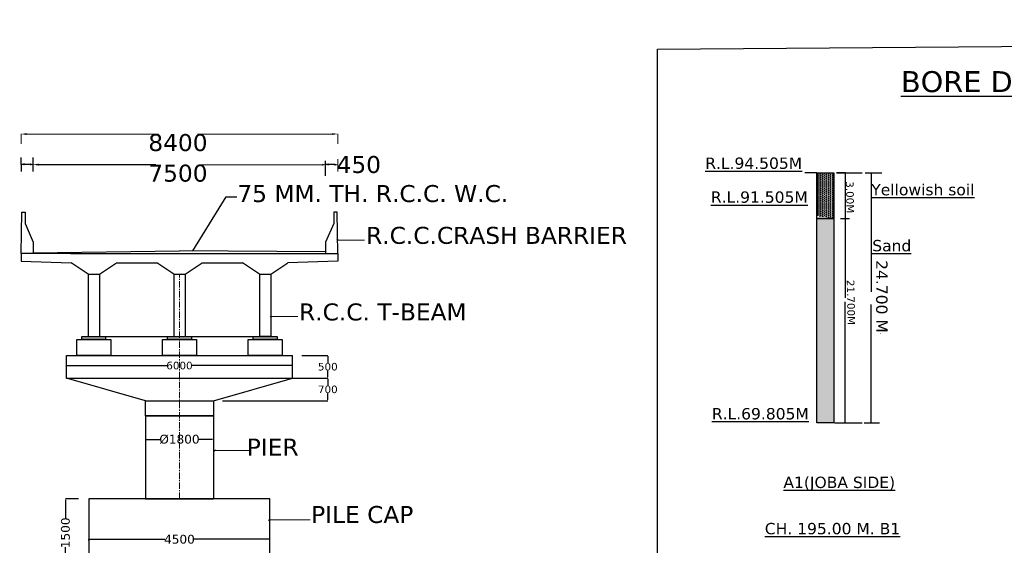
# Model space of a CAD drawing. Header units: metres. Extents: x 3149696 to 156839518, y -5539051 to 9997106.
# Tile 10 of 19: x 148944656 to 150119779, y 2086639 to 2713277. Entities that reach past the tile are written whole.
import ezdxf

# ---------------------------------------------------------------- set-up
doc = ezdxf.new("R2010")
doc.units = ezdxf.units.M
doc.header["$MEASUREMENT"] = 0
doc.linetypes.add('CENTER', pattern=[2, 1.25, -0.25, 0.25, -0.25])
doc.layers.add('cl', color=1, linetype='Continuous', lineweight=9)
doc.layers.add('DIMENISION', color=4, linetype='Continuous', lineweight=13)
doc.layers.add('TEX', color=6, linetype='Continuous')
doc.styles.add('02', font='romans.shx')
doc.styles.get("Standard").update_dxf_attribs({"font": 'verdana.ttf', "height": 3500})
doc.dimstyles.new('SIDD', dxfattribs={"dimtxt": 180, "dimasz": 180, "dimexe": 50, "dimexo": 100, "dimgap": 75, "dimtad": 1, "dimdec": 0, "dimzin": 0, "dimdsep": 46, "dimtxsty": '02', "dimblk": 'OBLIQUE', "dimcen": 0.09, "dimdle": 50, "dimclrd": 4, "dimclre": 4, "dimclrt": 1, "dimadec": 0, "dimazin": 0, "dimtfac": 1, "dimtdec": 0, "dimtofl": 0, "dimtmove": 0, "dimatfit": 3, "dimldrblk": 'OBLIQUE', "dimfxl": 1, "dimtolj": 1, "dimtzin": 0, "dimlwd": -1, "dimlwe": -1, "dimarcsym": 0})
doc.dimstyles.get("Standard").update_dxf_attribs({"dimtxt": 3000, "dimasz": 1000, "dimexe": 1.76, "dimexo": 0.855, "dimgap": 0.09, "dimtad": 0, "dimtih": 1, "dimtoh": 1, "dimdec": 0, "dimlfac": 0.1, "dimzin": 0, "dimdsep": 46, "dimtxsty": 'Standard', "dimcen": 0.095, "dimclrd": 7, "dimclrt": 256, "dimadec": 0, "dimazin": 0, "dimtfac": 1, "dimtdec": 0, "dimtofl": 0, "dimtmove": 0, "dimatfit": 3, "dimfxl": 0.18, "dimtolj": 1, "dimtzin": 0, "dimarcsym": 0})

# ---------------------------------------------------------------- blocks, each defined once
blk = doc.blocks.new('*D159')
at = {"color": 0, "lineweight": -2, "transparency": 16777216}
for p, q in [((149000339, 2296426), (149000339, 2300894)), ((149270339, 2297551), (149270339, 2300894))]:
    blk.add_line(p, q, dxfattribs=at)
at = {"color": 7, "lineweight": -2, "transparency": 16777216}
for p, q in [((149001339, 2300892), (149120422, 2300892)), ((149269339, 2300892), (149150257, 2300892))]:
    blk.add_line(p, q, dxfattribs=at)
at = {"color": 7, "transparency": 16777216}
for points in [[(149001339, 2301059), (149001339, 2300726), (149000339, 2300892)], [(149269339, 2301059), (149269339, 2300726), (149270339, 2300892)]]:
    blk.add_solid(points, dxfattribs=at)
at = {"layer": 'Defpoints', "color": 0, "transparency": 16777216}
for p in [(149000339, 2296426), (149270339, 2300892), (149270339, 2297551)]:
    blk.add_point(p, dxfattribs=at)
at = {"transparency": 16777216, "insert": (149135339, 2300892), "char_height": 3500, "attachment_point": 5}
blk.add_mtext('\\A1;{\\H2.57143x;6000}', dxfattribs=at)
blk = doc.blocks.new('*D160')
at = {"color": 0, "lineweight": -2, "transparency": 16777216}
for p, q in [((149094839, 2212949), (149094839, 2212950)), ((149175839, 2212949), (149175839, 2212950))]:
    blk.add_line(p, q, dxfattribs=at)
at = {"color": 7, "lineweight": -2, "transparency": 16777216}
for p, q in [((149095839, 2212948), (149112174, 2212948)), ((149174839, 2212948), (149158504, 2212948))]:
    blk.add_line(p, q, dxfattribs=at)
at = {"color": 7, "transparency": 16777216}
for points in [[(149095839, 2213115), (149095839, 2212782), (149094839, 2212948)], [(149174839, 2213115), (149174839, 2212782), (149175839, 2212948)]]:
    blk.add_solid(points, dxfattribs=at)
at = {"layer": 'Defpoints', "color": 0, "transparency": 16777216}
for p in [(149094839, 2212948), (149175839, 2212948), (149175839, 2212948)]:
    blk.add_point(p, dxfattribs=at)
at = {"transparency": 16777216, "insert": (149135339, 2212948), "char_height": 3500, "attachment_point": 5}
blk.add_mtext('\\A1;{\\H3x;%%C1800}', dxfattribs=at)
blk = doc.blocks.new('*D164')
at = {"color": 0, "lineweight": -2, "transparency": 16777216}
for p, q in [((149027339, 2092498), (149027339, 2093785)), ((149243339, 2092498), (149243339, 2093785))]:
    blk.add_line(p, q, dxfattribs=at)
at = {"color": 7, "lineweight": -2, "transparency": 16777216}
for p, q in [((149028339, 2093783), (149117724, 2093783)), ((149242339, 2093783), (149152954, 2093783))]:
    blk.add_line(p, q, dxfattribs=at)
at = {"color": 7, "transparency": 16777216}
for points in [[(149028339, 2093949), (149028339, 2093616), (149027339, 2093783)], [(149242339, 2093949), (149242339, 2093616), (149243339, 2093783)]]:
    blk.add_solid(points, dxfattribs=at)
at = {"layer": 'Defpoints', "color": 0, "transparency": 16777216}
for p in [(149027339, 2092497), (149243339, 2093783), (149243339, 2092497)]:
    blk.add_point(p, dxfattribs=at)
at = {"transparency": 16777216, "insert": (149135339, 2093783), "char_height": 3500, "attachment_point": 5}
blk.add_mtext('\\A1;{\\H3x;4500}', dxfattribs=at)
blk = doc.blocks.new('*D165')
at = {"color": 0, "lineweight": -2, "transparency": 16777216}
for p, q in [((149015000, 2141997), (148999244, 2141997)), ((149015000, 2060997), (148999244, 2060997))]:
    blk.add_line(p, q, dxfattribs=at)
at = {"color": 7, "lineweight": -2, "transparency": 16777216}
for p, q in [((148999246, 2140997), (148999246, 2118403)), ((148999246, 2061997), (148999246, 2084590))]:
    blk.add_line(p, q, dxfattribs=at)
at = {"color": 7, "transparency": 16777216}
for points in [[(148999079, 2140997), (148999413, 2140997), (148999246, 2141997)], [(148999079, 2061997), (148999413, 2061997), (148999246, 2060997)]]:
    blk.add_solid(points, dxfattribs=at)
at = {"layer": 'Defpoints', "color": 0, "transparency": 16777216}
for p in [(148999246, 2141997), (149015001, 2141997), (149015001, 2060997)]:
    blk.add_point(p, dxfattribs=at)
at = {"transparency": 16777216, "insert": (148999246, 2101497), "char_height": 3500, "attachment_point": 5, "rotation": 90}
blk.add_mtext('\\A1;{\\H3x;1500}', dxfattribs=at)
blk = doc.blocks.new('_Oblique')
at = {"color": 0, "linetype": 'ByBlock', "lineweight": -2}
blk.add_line((-0.5, -0.5), (0.5, 0.5), dxfattribs=at)
blk = doc.blocks.new('*D170')
at = {"color": 0, "lineweight": -2, "transparency": 16777216}
for p, q in [((149281376, 2312997), (149312392, 2312997)), ((149281376, 2285997), (149312392, 2285997))]:
    blk.add_line(p, q, dxfattribs=at)
at = {"color": 7, "lineweight": -2, "transparency": 16777216}
for p, q in [((149312390, 2311997), (149312390, 2304181)), ((149312390, 2286997), (149312390, 2294812))]:
    blk.add_line(p, q, dxfattribs=at)
at = {"color": 7, "transparency": 16777216}
for points in [[(149312223, 2311997), (149312557, 2311997), (149312390, 2312997)], [(149312223, 2286997), (149312557, 2286997), (149312390, 2285997)]]:
    blk.add_solid(points, dxfattribs=at)
at = {"layer": 'Defpoints', "color": 0, "transparency": 16777216}
for p in [(149281375, 2312997), (149281375, 2285997), (149312390, 2285997)]:
    blk.add_point(p, dxfattribs=at)
at = {"transparency": 16777216, "insert": (149312390, 2299497), "char_height": 3500, "attachment_point": 5}
blk.add_mtext('\\A1;{\\H2.57143x;500}', dxfattribs=at)
blk = doc.blocks.new('*D171')
at = {"color": 0, "lineweight": -2, "transparency": 16777216}
for p, q in [((149186876, 2285997), (149312391, 2285997)), ((149186876, 2258997), (149312391, 2258997))]:
    blk.add_line(p, q, dxfattribs=at)
at = {"color": 7, "lineweight": -2, "transparency": 16777216}
for p, q in [((149312389, 2284997), (149312389, 2277181)), ((149312389, 2259997), (149312389, 2267812))]:
    blk.add_line(p, q, dxfattribs=at)
at = {"color": 7, "transparency": 16777216}
for points in [[(149312223, 2284997), (149312556, 2284997), (149312389, 2285997)], [(149312223, 2259997), (149312556, 2259997), (149312389, 2258997)]]:
    blk.add_solid(points, dxfattribs=at)
at = {"layer": 'Defpoints', "color": 0, "transparency": 16777216}
for p in [(149186875, 2285997), (149312389, 2285997), (149186875, 2258997)]:
    blk.add_point(p, dxfattribs=at)
at = {"transparency": 16777216, "insert": (149312389, 2272497), "char_height": 3500, "attachment_point": 5}
blk.add_mtext('\\A1;{\\H2.57143x;700}', dxfattribs=at)

msp = doc.modelspace()

# ---------------------------------------------------------------- hatches: boundary and pattern name
h = msp.add_hatch()
h.set_pattern_fill('MUDST', scale=5000, style=0)
h.set_pattern_definition([(0, (65814364.5, 340097), (2500, 1250), [1250, -1250, 0, -1250, 0, -1250])])
edge = h.paths.add_edge_path()
edge.add_line((149916254.6, 2530283), (149896004.6, 2530283))
edge.add_line((149896004.6, 2530283), (149896004.6, 2476243))
edge.add_line((149896004.6, 2479203), (149916254.6, 2476243))
edge.add_line((149916254.6, 2476243), (149916254.6, 2530833.3))
h = msp.add_hatch()
h.set_pattern_fill('DOTS', scale=39000, style=0)
h.set_pattern_definition([(0, (65814364.5, 340097), (1218.75, 2437.5), [0, -2437.5])])
h.paths.add_polyline_path([(149916254.6, 2476243), (149896004.6, 2476243), (149896004.6, 2232587.9), (149916254.6, 2232587.9)])
for points in [[(149047251.5, 2331986.9), (149047251.5, 2335496.9), (149018901.5, 2335496.9), (149018901.5, 2331986.9)], [(149149514, 2331986.9), (149149514, 2335496.9), (149121164, 2335496.9), (149121164, 2331986.9)], [(149251776.5, 2331986.9), (149251776.5, 2335496.9), (149223426.5, 2335496.9), (149223426.5, 2331986.9)]]:
    msp.add_hatch(color=7).paths.add_polyline_path(points)

# ---------------------------------------------------------------- linework, layer by layer
at = {"color": 7}
for p, q in [((148946339, 2540492.7), (148946339, 2549036.3)), ((148946339, 2540492.7), (148946339, 2532408.8)), ((148960902.5, 2532178.5), (148960902.5, 2548806)), ((148967129.7, 2540492.4), (149107232.6, 2540492.4)), ((149896004.6, 2530833.3), (149881829.6, 2530833.3)), ((149930429.6, 2530833.3), (149919592, 2530833.3)), ((149005401.5, 2434496.9), (148946339, 2434496.9)), ((148946339, 2434496.9), (148946339, 2425496.9)), ((148960902.5, 2435497.5), (149135339, 2437871.9)), ((149005401.5, 2434496.9), (149265276.5, 2434496.9)), ((149309775.6, 2436702.3), (149135339, 2437871.9)), ((149265276.5, 2434496.9), (149324339, 2434496.9)), ((149324339, 2434496.9), (149324339, 2425496.9)), ((148946339, 2425496.9), (149006076.5, 2423246.9)), ((149060076.5, 2423246.9), (149108339, 2423246.9)), ((149162339, 2423246.9), (149210601.5, 2423246.9)), ((149324339, 2425496.9), (149264601.5, 2423246.9)), ((149026326.5, 2409746.9), (149039826.5, 2409746.9)), ((149026326.5, 2409746.9), (149026326.5, 2335496.9)), ((149039826.5, 2409746.9), (149039826.5, 2335496.9)), ((149128589, 2409746.9), (149142089, 2409746.9)), ((149128589, 2409746.9), (149128589, 2335496.9)), ((149142089, 2409746.9), (149142089, 2335496.9)), ((149230851.5, 2409746.9), (149244351.5, 2409746.9)), ((149230851.5, 2409746.9), (149230851.5, 2335496.9)), ((149244351.5, 2409746.9), (149244351.5, 2335496.9)), ((149047251.5, 2335496.9), (149121164, 2335496.9)), ((149149514, 2335496.9), (149223426.5, 2335496.9)), ((149000339, 2312996.9), (149270339, 2312996.9)), ((149000339, 2285996.9), (149000339, 2312996.9)), ((149270339, 2285996.9), (149270339, 2312996.9)), ((149000339, 2285996.9), (149270339, 2285996.9)), ((149094839, 2258996.9), (149000339, 2285996.9)), ((149175839, 2258996.9), (149270339, 2285996.9)), ((149094839, 2258996.9), (149175839, 2258996.9)), ((149094839, 2240996.9), (149175839, 2240996.9)), ((149175839, 2240996.9), (149094839, 2240996.9)), ((149094839, 2240996.9), (149094839, 2141996.9)), ((149175839, 2240996.9), (149175839, 2141996.9)), ((149094839, 2141996.9), (149175839, 2141996.9))]:
    msp.add_line(p, q, dxfattribs=at)
for p, q in [((149026326.5, 2409746.9), (149006076.5, 2423246.9)), ((149039826.5, 2409746.9), (149060076.5, 2423246.9)), ((149128589, 2409746.9), (149108339, 2423246.9)), ((149142089, 2409746.9), (149162339, 2423246.9)), ((149230851.5, 2409746.9), (149210601.5, 2423246.9)), ((149244351.5, 2409746.9), (149264601.5, 2423246.9)), ((149026889, 2335496.9), (149039264, 2335496.9)), ((149243789, 2335496.9), (149231414, 2335496.9))]:
    msp.add_line(p, q)
for points in [[(149324339, 2447996.9), (149324339, 2447996.9)], [(149236589, 2060996.9), (149243339, 2060996.9), (149243339, 2141996.9), (149027339, 2141996.9), (149027339, 2060996.9), (149034089, 2060996.9)]]:
    msp.add_lwpolyline(points, dxfattribs=at)
for points in [[(149012826.5, 2331986.9), (149053326.5, 2331986.9), (149053326.5, 2312996.9), (149012826.5, 2312996.9)], [(149018901.5, 2335496.9), (149047251.5, 2335496.9), (149047251.5, 2331986.9), (149018901.5, 2331986.9)], [(149115089, 2331986.9), (149155589, 2331986.9), (149155589, 2312996.9), (149115089, 2312996.9)], [(149121164, 2335496.9), (149149514, 2335496.9), (149149514, 2331986.9), (149121164, 2331986.9)], [(149217351.5, 2331986.9), (149257851.5, 2331986.9), (149257851.5, 2312996.9), (149217351.5, 2312996.9)], [(149223426.5, 2335496.9), (149251776.5, 2335496.9), (149251776.5, 2331986.9), (149223426.5, 2331986.9)], [(149094839, 2258996.9), (149175839, 2258996.9), (149175839, 2240996.9), (149094839, 2240996.9)]]:
    msp.add_lwpolyline(points, close=True, dxfattribs=at)
msp.add_solid([(148967129.7, 2541617.4), (148967129.7, 2539367.4), (148960379.7, 2540492.4)], dxfattribs=at)
at = {"layer": 'cl', "color": 7, "linetype": 'CENTER', "lineweight": 18, "ltscale": 6000}
msp.add_line((149135339, 2141996.9), (149135339, 2409746.9), dxfattribs=at)
at = {"layer": 'DIMENISION', "color": 7}
for p, q in [((148946339, 2565281), (148946339, 2577232.7)), ((148953089, 2576951.4), (149110192.9, 2576951.4)), ((149317597.5, 2576951.4), (149156840.2, 2576951.4)), ((149324347.5, 2565280.5), (149324347.5, 2577232.7)), ((149305980, 2540415.2), (149162223.6, 2540415.2)), ((149324339, 2532408.8), (149324339, 2546928))]:
    msp.add_line(p, q, dxfattribs=at)
for points in [[(148953089, 2578076.4), (148953089, 2575826.4), (148946339, 2576951.4)], [(149317597.5, 2578076.4), (149317597.5, 2575826.4), (149324347.5, 2576951.4)], [(148950273.1, 2542393.2), (148950273.1, 2539574), (148946392.8, 2540789.9)], [(148957076.7, 2542227.4), (148956980.6, 2539409.9), (148960900.1, 2540492.7)], [(149305980, 2541540.2), (149305980, 2539290.2), (149309717.8, 2540414.9)], [(149313590.1, 2542116), (149313590.1, 2539296.9), (149309709.8, 2540512.8)], [(149320393.6, 2541950.3), (149320297.5, 2539132.8), (149324217, 2540215.6)], [(149929742.3, 2475278), (149930075.7, 2475278), (149929909, 2476278)], [(149929780.3, 2477519.5), (149930113.7, 2477519.5), (149929947, 2476519.5)], [(149929742.3, 2233587.9), (149930075.7, 2233587.9), (149929909, 2232587.9)]]:
    msp.add_solid(points, dxfattribs=at)
at = {"layer": 'TEX', "color": 1}
for p, q in [((148957156.6, 2540769.2), (148946458.6, 2540769.2)), ((149309775.6, 2527244.9), (149309775.6, 2544932.3)), ((149320473.5, 2540492.1), (149309775.6, 2540492.1)), ((149896004.6, 2232587.9), (149896004.6, 2530833.3)), ((149916254.6, 2530833.3), (149916254.6, 2232587.9)), ((149919306.5, 2530833.3), (149929948.8, 2530833.3)), ((149920800.4, 2530833.3), (149950119.3, 2530833.3)), ((149953730.5, 2530833.3), (149973761.5, 2530833.3)), ((148946339, 2434496.9), (148947089, 2483996.9)), ((148947089, 2483996.9), (148951214, 2483996.9)), ((148951214, 2483996.9), (148951214, 2479496.9)), ((149323589, 2483996.9), (149319464, 2483996.9)), ((149319464, 2483996.9), (149319464, 2479496.9)), ((149324339, 2434496.9), (149323589, 2483996.9)), ((148951214, 2479496.9), (148951214, 2474996.9)), ((148951214, 2474996.9), (148951214, 2470496.9)), ((148951214, 2470496.9), (148960902.5, 2447996.9)), ((149319464, 2470496.9), (149309775.6, 2447996.9)), ((149319464, 2479496.9), (149319464, 2474996.9)), ((149319464, 2474996.9), (149319464, 2470496.9)), ((149896004.6, 2476243), (149916254.6, 2476243)), ((149924398.4, 2476278), (149935090.3, 2476278)), ((149896004.6, 2293459.4), (149896004.6, 2465258)), ((149916254.6, 2465258), (149916254.6, 2293459.4)), ((148960902.5, 2447996.9), (148960902.5, 2434496.9)), ((149309775.6, 2447996.9), (149309775.6, 2434496.9)), ((148946339, 2434496.9), (148946339, 2435996.9)), ((149916254.6, 2232587.9), (149896004.6, 2232587.9)), ((149917294.9, 2232587.9), (149950119.3, 2232587.9)), ((149918154.4, 2232587.9), (149929415.8, 2232587.9)), ((149952337.5, 2232587.9), (149970743, 2232587.9))]:
    msp.add_line(p, q, dxfattribs=at)
at = {"layer": 'TEX', "color": 7}
for p, q in [((149929947, 2529833.3), (149929947, 2476278)), ((149961033, 2529833.3), (149961033, 2388741.8)), ((149929909, 2476278), (149929909, 2381702.5)), ((149961033, 2232605.9), (149961033, 2373697.4))]:
    msp.add_line(p, q, dxfattribs=at)
at = {"layer": 'TEX', "color": 7, "ltscale": 100}
msp.add_line((149929909, 2233587.9), (149929909, 2377014.9), dxfattribs=at)
at = {"layer": 'TEX', "color": 1}
for points in [[(149705964, 2678331.8), (150578101.5, 2684773), (150578157.2, 310199.6), (149706019.8, 303758.4)], [(149916254.6, 2476243), (149896004.6, 2476243), (149896004.6, 2530833.3), (149916254.6, 2530833.3)]]:
    msp.add_lwpolyline(points, close=True, dxfattribs=at)
at = {"layer": 'TEX', "color": 3}
msp.add_circle((149071440, 2229027.5), 7768078.3, dxfattribs=at)
at = {"layer": 'TEX', "color": 7}
for points in [[(149929780.3, 2529833.3), (149930113.7, 2529833.3), (149929947, 2530833.3)], [(149960866.3, 2529833.3), (149961199.7, 2529833.3), (149961033, 2530833.3)], [(149960864.6, 2233605.9), (149961197.9, 2233605.9), (149961031.2, 2232605.9)]]:
    msp.add_solid(points, dxfattribs=at)

# ---------------------------------------------------------------- texts
at = {"color": 7}
for s, p in [('75 MM. TH. R.C.C. W.C.', (149204436.7, 2495880.8)), ('R.C.C.CRASH BARRIER ', (149358073.1, 2446040.2)), ('R.C.C. T-BEAM ', (149278085.6, 2354743.5)), (' PIER ', (149206854.8, 2193578.1)), (' PILE CAP ', (149283706.9, 2113241.5))]:
    msp.add_text(s, height=20250, dxfattribs=at).set_placement(p)
for s, insert, char_height, width, attachment_point in [('{\\LBORE DETAILS}', (150246795.2, 2651955.8), 25000, 261729.096, 3), ('8400', (149133516.5, 2576951.4), 20250, 1086822.271, 2), ('7500', (149133512.3, 2540492.4), 20250, 1086822.271, 2), ('{\\LR.L.94.505M}', (149878521.6, 2548976.4), 13500, 392593.644, 3), ('{\\L Yellowish soil}', (150084158.8, 2517416.6), 13500, 392593.644, 3), ('{\\LR.L.91.505M}', (149885246.6, 2508556.2), 13500, 392593.644, 3), ('{\\LSand }', (150008779.6, 2450666.6), 13500, 392593.644, 3), ('{\\LR.L.69.805M}', (149886480.5, 2250268.7), 13500, 392593.644, 3), ('{\\LA1(JOBA SIDE)}', (149989489, 2168433.1), 13500, 392593.644, 3), ('{\\LCH. 195.00 M. B1}', (149995520.5, 2113287.4), 13500, 392593.644, 3)]:
    msp.add_mtext(s, dxfattribs=dict(at, insert=insert, char_height=char_height, width=width, attachment_point=attachment_point))
at = {"color": 7, "insert": (149349350.2, 2540492.1), "char_height": 20250, "attachment_point": 5}
msp.add_mtext('450', dxfattribs=at)
at = {"layer": 'TEX', "attachment_point": 5}
for s, insert, char_height, rotation in [('\\A1;3.00M', (149935593.8, 2501628), 9000, 271.113997), ('\\A1;{\\H3.85714x;24.700 M\\H0.33333x;.}', (149973497.7, 2382335.9), 3500, 270), ('\\A1;21.700M', (149936692.7, 2376188.5), 9000, 271.113997)]:
    msp.add_mtext(s, dxfattribs=dict(at, insert=insert, char_height=char_height, rotation=rotation))

# ---------------------------------------------------------------- dimensions: what is measured, and where the dimension line sits
at = {"color": 7}
for base, p1, p2, text, picture, middle in [((149270339, 2300892.4), (149000339, 2296425.6), (149270339, 2297550.6), '{\\H2.57143x;6000}', '*D159', (149135339, 2300892.4)), ((149175839, 2212948.4), (149094839, 2212948.4), (149175839, 2212948.4), '{\\H3x;%%C1800}', '*D160', (149135339, 2212948.4)), ((149243339, 2093782.8), (149027339, 2092496.9), (149243339, 2092496.9), '{\\H3x;4500}', '*D164', (149135339, 2093782.8))]:
    dim = msp.add_linear_dim(base=base, p1=p1, p2=p2, text=text, dimstyle='Standard', dxfattribs=at)
    dim.commit()
    dim.dimension.update_dxf_attribs({"geometry": picture, "text_midpoint": middle})
for base, p1, p2, text, picture, middle in [((149312390, 2285996.9), (149281375.3, 2312996.9), (149281375.3, 2285996.9), '{\\H2.57143x;500}', '*D170', (149312390, 2299496.9)), ((149312389.4, 2285996.9), (149186875.3, 2258996.9), (149186875.3, 2285996.9), '{\\H2.57143x;700}', '*D171', (149312389.4, 2272496.9))]:
    dim = msp.add_linear_dim(base=base, p1=p1, p2=p2, angle=90, text=text, dimstyle='Standard', dxfattribs=at)
    dim.commit()
    dim.dimension.update_dxf_attribs({"geometry": picture, "text_midpoint": middle})
dim = msp.add_linear_dim(base=(148999246.1, 2141996.9), p1=(149015001.2, 2060996.9), p2=(149015001.2, 2141996.9), angle=90, text='{\\H3x;1500}', dimstyle='Standard', dxfattribs=at)
dim.commit()
dim.dimension.update_dxf_attribs({"geometry": '*D165', "text_midpoint": (148999246.1, 2101496.9), "text_rotation": 90})

# ---------------------------------------------------------------- leaders
msp.add_leader([(149151380.4, 2437764.4), (149191055.8, 2501977.3), (149203930.9, 2501977.3)], dimstyle='SIDD', override={"dimtxt": 220, "dimasz": 900, "dimtad": 0, "dimclrd": 7}, dxfattribs=at)
at = {"layer": 'DIMENISION', "color": 7}
for points in [[(149323986.8, 2450597.3), (149356300.2, 2450597.3)], [(149244347.3, 2359293.8), (149276660.8, 2359293.8)], [(149177518.9, 2199707.5), (149218592.7, 2199707.5)], [(149242265.6, 2116848.3), (149291253.6, 2116849.1)]]:
    msp.add_leader(points, dimstyle='SIDD', override={"dimtxt": 220, "dimasz": 1500, "dimtad": 0, "dimclrd": 7}, dxfattribs=at)

doc.saveas('drawing.dxf')
